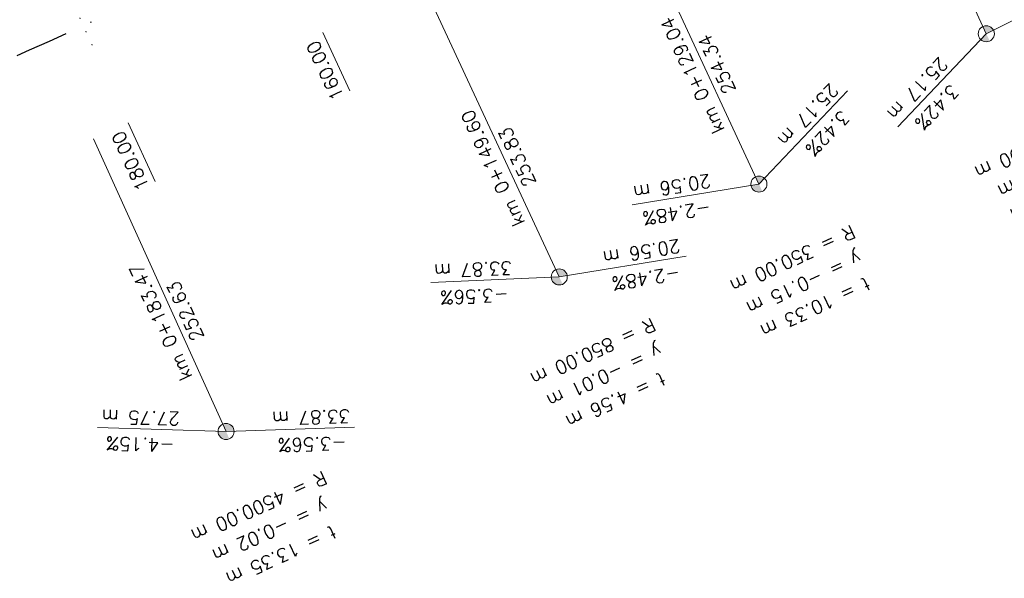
# Model space of a CAD drawing. Header units: metres. Extents: x -623740 to -623124, y -1176918 to -1176634.
# Tile 4 of 10: x -623567 to -623475, y -1176890 to -1176838. Entities that reach past the tile are written whole.
import ezdxf

# ---------------------------------------------------------------- set-up
doc = ezdxf.new("R2010")
doc.units = ezdxf.units.M
doc.header["$MEASUREMENT"] = 0
doc.linetypes.add('( Dot )', pattern=[0.251, 0.001, -0.25])
doc.linetypes.add('DASHDOT', pattern=[1, 0.5, -0.25, 0, -0.25])
for name, color, linetype, lineweight in [('01_Cary rezu', 10, '( Dot )', 0), ('01_Sklonovniky_popis', 10, 'Continuous', 0), ('01_Staniceni osy popis', 10, 'Continuous', 0), ('01_Staniceni osy značky', 10, 'Continuous', 0)]:
    doc.layers.add(name, color=color, linetype=linetype, lineweight=lineweight)
doc.layers.add('01_Osa komunikace', color=1, linetype='DASHDOT')
doc.styles.add('Style-romans', font='romans.shx')

msp = doc.modelspace()

# ---------------------------------------------------------------- hatches: boundary and pattern name
at = {"layer": '01_Sklonovniky_popis', "linetype": 'Continuous', "extrusion": (0, 0, -1)}
for points in [[(623476.272, -1176840.09), (623476.224, -1176840.089), (623476.176, -1176840.085), (623476.129, -1176840.078), (623476.082, -1176840.068), (623476.035, -1176840.055), (623475.99, -1176840.039), (623475.946, -1176840.02), (623476.262, -1176839.34), (623475.591, -1176839.005), (623475.616, -1176838.96), (623475.641, -1176838.92), (623475.669, -1176838.881), (623475.7, -1176838.844), (623475.733, -1176838.809), (623475.768, -1176838.776), (623475.805, -1176838.745), (623475.844, -1176838.717), (623475.885, -1176838.692), (623475.928, -1176838.669), (623475.971, -1176838.649), (623476.016, -1176838.632), (623476.062, -1176838.617), (623476.109, -1176838.606), (623476.156, -1176838.598), (623476.204, -1176838.593), (623476.252, -1176838.59), (623476.3, -1176838.591), (623476.348, -1176838.595), (623476.395, -1176838.602), (623476.442, -1176838.612), (623476.489, -1176838.625), (623476.534, -1176838.641), (623476.578, -1176838.66), (623476.262, -1176839.34), (623476.778, -1176839.884), (623476.756, -1176839.905), (623476.719, -1176839.935), (623476.68, -1176839.963), (623476.639, -1176839.989), (623476.597, -1176840.011), (623476.553, -1176840.032), (623476.508, -1176840.049), (623476.462, -1176840.063), (623476.415, -1176840.074), (623476.368, -1176840.083), (623476.32, -1176840.088)], [(623497.499, -1176854.132), (623497.451, -1176854.131), (623497.403, -1176854.127), (623497.356, -1176854.12), (623497.309, -1176854.11), (623497.263, -1176854.097), (623497.217, -1176854.081), (623497.173, -1176854.062), (623497.489, -1176853.382), (623496.973, -1176852.838), (623496.995, -1176852.817), (623497.032, -1176852.787), (623497.072, -1176852.759), (623497.112, -1176852.733), (623497.155, -1176852.711), (623497.198, -1176852.691), (623497.243, -1176852.673), (623497.289, -1176852.659), (623497.336, -1176852.648), (623497.383, -1176852.639), (623497.431, -1176852.634), (623497.479, -1176852.632), (623497.527, -1176852.633), (623497.575, -1176852.637), (623497.623, -1176852.644), (623497.67, -1176852.654), (623497.716, -1176852.667), (623497.761, -1176852.683), (623497.805, -1176852.702), (623497.489, -1176853.382), (623498.229, -1176853.503), (623498.223, -1176853.539), (623498.211, -1176853.585), (623498.196, -1176853.631), (623498.179, -1176853.676), (623498.159, -1176853.72), (623498.136, -1176853.762), (623498.11, -1176853.803), (623498.082, -1176853.841), (623498.051, -1176853.879), (623498.018, -1176853.914), (623497.983, -1176853.946), (623497.946, -1176853.977), (623497.907, -1176854.005), (623497.866, -1176854.03), (623497.824, -1176854.053), (623497.78, -1176854.073), (623497.735, -1176854.09), (623497.689, -1176854.105), (623497.643, -1176854.116), (623497.595, -1176854.124), (623497.547, -1176854.13)], [(623516.142, -1176862.799), (623516.094, -1176862.798), (623516.046, -1176862.794), (623515.998, -1176862.787), (623515.951, -1176862.777), (623515.905, -1176862.764), (623515.86, -1176862.748), (623515.815, -1176862.729), (623516.131, -1176862.049), (623515.391, -1176861.928), (623515.398, -1176861.892), (623515.41, -1176861.846), (623515.424, -1176861.8), (623515.442, -1176861.755), (623515.462, -1176861.711), (623515.485, -1176861.669), (623515.511, -1176861.629), (623515.539, -1176861.59), (623515.569, -1176861.553), (623515.602, -1176861.518), (623515.638, -1176861.485), (623515.675, -1176861.454), (623515.714, -1176861.426), (623515.755, -1176861.401), (623515.797, -1176861.378), (623515.841, -1176861.358), (623515.885, -1176861.341), (623515.931, -1176861.326), (623515.978, -1176861.315), (623516.025, -1176861.307), (623516.073, -1176861.302), (623516.121, -1176861.299), (623516.169, -1176861.3), (623516.217, -1176861.304), (623516.265, -1176861.311), (623516.312, -1176861.321), (623516.358, -1176861.334), (623516.403, -1176861.35), (623516.448, -1176861.369), (623516.131, -1176862.049), (623516.881, -1176862.082), (623516.879, -1176862.111), (623516.873, -1176862.159), (623516.865, -1176862.206), (623516.853, -1176862.253), (623516.839, -1176862.299), (623516.821, -1176862.343), (623516.801, -1176862.387), (623516.778, -1176862.429), (623516.752, -1176862.47), (623516.724, -1176862.509), (623516.693, -1176862.546), (623516.661, -1176862.581), (623516.625, -1176862.614), (623516.588, -1176862.644), (623516.549, -1176862.672), (623516.508, -1176862.698), (623516.466, -1176862.72), (623516.422, -1176862.741), (623516.377, -1176862.758), (623516.332, -1176862.772), (623516.285, -1176862.783), (623516.237, -1176862.792), (623516.19, -1176862.797)], [(623547.261, -1176877.23), (623547.213, -1176877.229), (623547.165, -1176877.226), (623547.117, -1176877.219), (623547.07, -1176877.21), (623547.024, -1176877.197), (623546.978, -1176877.182), (623546.934, -1176877.163), (623547.243, -1176876.48), (623546.493, -1176876.455), (623546.495, -1176876.426), (623546.5, -1176876.378), (623546.508, -1176876.331), (623546.519, -1176876.284), (623546.533, -1176876.238), (623546.55, -1176876.193), (623546.57, -1176876.149), (623546.592, -1176876.107), (623546.617, -1176876.066), (623546.645, -1176876.027), (623546.676, -1176875.989), (623546.708, -1176875.954), (623546.743, -1176875.921), (623546.78, -1176875.89), (623546.819, -1176875.861), (623546.859, -1176875.835), (623546.901, -1176875.812), (623546.945, -1176875.792), (623546.989, -1176875.774), (623547.035, -1176875.759), (623547.082, -1176875.747), (623547.129, -1176875.739), (623547.177, -1176875.733), (623547.225, -1176875.73), (623547.273, -1176875.73), (623547.321, -1176875.734), (623547.368, -1176875.74), (623547.415, -1176875.75), (623547.462, -1176875.763), (623547.507, -1176875.778), (623547.552, -1176875.796), (623547.243, -1176876.48), (623547.992, -1176876.456), (623547.993, -1176876.486), (623547.991, -1176876.534), (623547.986, -1176876.582), (623547.978, -1176876.629), (623547.967, -1176876.676), (623547.953, -1176876.722), (623547.936, -1176876.767), (623547.916, -1176876.811), (623547.893, -1176876.853), (623547.868, -1176876.894), (623547.84, -1176876.933), (623547.81, -1176876.971), (623547.777, -1176877.006), (623547.743, -1176877.039), (623547.706, -1176877.07), (623547.667, -1176877.098), (623547.626, -1176877.124), (623547.584, -1176877.148), (623547.541, -1176877.168), (623547.496, -1176877.186), (623547.45, -1176877.201), (623547.404, -1176877.212), (623547.357, -1176877.221), (623547.309, -1176877.227)]]:
    msp.add_hatch(color=256, dxfattribs=at).paths.add_polyline_path(points)

# ---------------------------------------------------------------- linework, layer by layer
at = {"layer": '01_Cary rezu', "ltscale": 5, "flags": 128}
msp.add_lwpolyline([(-623559.729, -1176840.407), (-623563.495, -1176832.233)], dxfattribs=at)
at = {"layer": '01_Osa komunikace', "ltscale": 10, "flags": 128}
msp.add_lwpolyline([(-623397.342, -1176762.709), (-623556.342, -1176836.633), (-623558.195, -1176837.493), (-623560.048, -1176838.352), (-623561.904, -1176839.205), (-623563.763, -1176840.051), (-623565.627, -1176840.887), (-623567.496, -1176841.71), (-623569.371, -1176842.519), (-623571.255, -1176843.309), (-623573.146, -1176844.08), (-623575.047, -1176844.828), (-623576.957, -1176845.551), (-623578.878, -1176846.245), (-623580.809, -1176846.909), (-623582.752, -1176847.539), (-623584.707, -1176848.133)], dxfattribs=at)
at = {"layer": '01_Sklonovniky_popis'}
for p, q in [((-623487.315, -1176815.568), (-623476.262, -1176839.34)), ((-623510.137, -1176826.178), (-623497.489, -1176853.382)), ((-623528.779, -1176834.846), (-623516.131, -1176862.049)), ((-623559.603, -1176849.144), (-623547.243, -1176876.48))]:
    msp.add_line(p, q, dxfattribs=at)
at = {"layer": '01_Sklonovniky_popis', "flags": 128}
for points in [[(-623465.531, -1176833.97), (-623476.262, -1176839.34), (-623484.523, -1176848.044)], [(-623489.228, -1176844.678), (-623497.489, -1176853.382), (-623509.331, -1176855.321)], [(-623504.289, -1176860.11), (-623516.131, -1176862.049), (-623528.12, -1176862.58)], [(-623535.25, -1176876.075), (-623547.243, -1176876.48), (-623559.237, -1176876.102)]]:
    msp.add_lwpolyline(points, dxfattribs=at)
at = {"layer": '01_Sklonovniky_popis', "linetype": 'Continuous'}
for centre in [(-623476.262, -1176839.34), (-623497.489, -1176853.382), (-623516.131, -1176862.049), (-623547.243, -1176876.48)]:
    msp.add_circle(centre, 0.75, dxfattribs=at)
at = {"layer": '01_Staniceni osy značky', "flags": 128}
for points in [[(-623535.683, -1176844.672), (-623538.212, -1176839.231)], [(-623553.871, -1176853.122), (-623556.382, -1176847.673)]]:
    msp.add_lwpolyline(points, dxfattribs=at)

# ---------------------------------------------------------------- texts
at = {"layer": '01_Sklonovniky_popis', "char_height": 1.25, "attachment_point": 5, "line_spacing_factor": 1.2, "style": 'Style-romans'}
for s, insert, rotation in [('km 0+129.04\\P254.34\\P', (-623502.548, -1176842.709), 114.93515), ('3.42%\\P25.17 m', (-623481.769, -1176845.351), 226.49653), ('3.42%\\P25.17 m', (-623491.982, -1176847.788), 226.49653), ('km 0+149.60\\P253.83\\P', (-623521.191, -1176851.376), 114.93515), ('t = 7.90 m\\Py = 0.06 m\\PR = 500.00 m', (-623470.451, -1176852.047), 204.93515), ('-2.48%\\P20.56 m', (-623505.384, -1176854.883), 189.30055), ('t = 10.33 m\\Py = -0.15 m\\PR = 350.00 m', (-623493.273, -1176862.658), 204.93515), ('-2.48%\\P20.56 m', (-623508.237, -1176860.965), 189.30055), ('-3.56%\\P33.87 m', (-623524.124, -1176862.612), 182.53716), ('km 0+183.47\\P252.63\\P', (-623552.187, -1176865.754), 114.33042), ('t = 4.56 m\\Py = -0.01 m\\PR = 850.00 m', (-623511.916, -1176871.325), 204.93515), ('-4.15%\\P27.75 m', (-623555.239, -1176876.437), 178.1974), ('-3.56%\\P33.87 m', (-623539.247, -1176876.418), 181.93244), ('t = 13.35 m\\Py = -0.02 m\\PR = 4500.00 m', (-623543.123, -1176885.8), 204.33042)]:
    msp.add_mtext(s, dxfattribs=dict(at, insert=insert, rotation=rotation))
at = {"layer": '01_Staniceni osy popis', "char_height": 1.25, "attachment_point": 9, "line_spacing_factor": 0.84, "style": 'Style-romans'}
for s, insert, rotation in [('160.00', (-623538.666, -1176839.859), 114.93515), ('180.00', (-623556.836, -1176848.299), 114.73666)]:
    msp.add_mtext(s, dxfattribs=dict(at, insert=insert, rotation=rotation))

doc.saveas('drawing.dxf')
